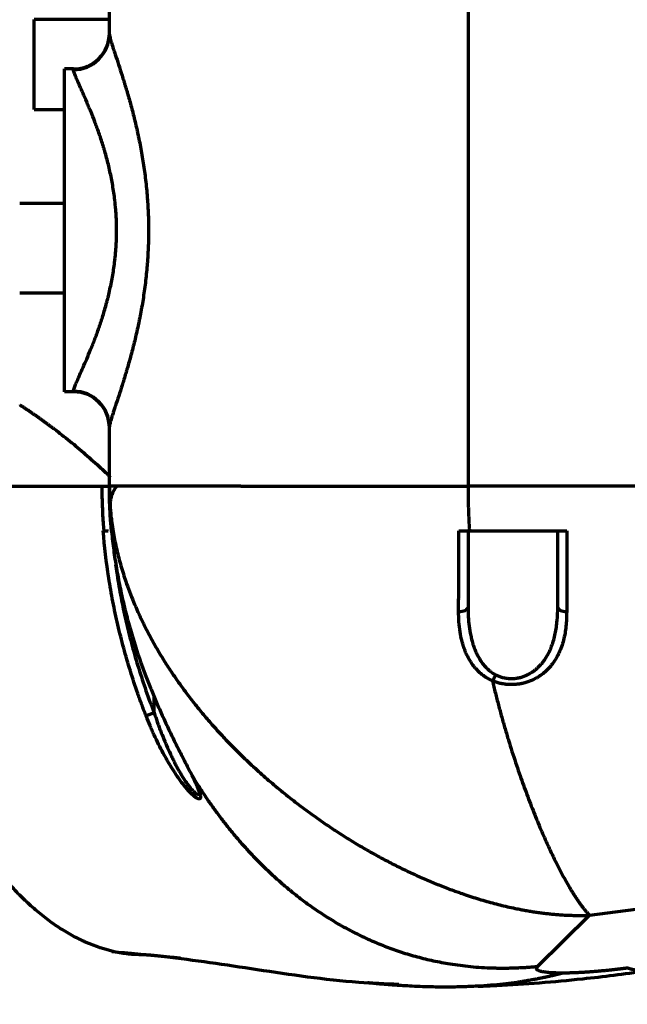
# Model space of a CAD drawing. Header units: millimetres. Extents: x -170 to 6906, y -2212 to 4257.
# Tile 183 of 256: x 5011 to 5078, y -1437 to -1327. Entities that reach past the tile are written whole.
import ezdxf

# ---------------------------------------------------------------- set-up
doc = ezdxf.new("R2010")
doc.units = ezdxf.units.MM
doc.layers.add('1', color=7, linetype='Continuous', true_color=0xffffff)

msp = doc.modelspace()

# ---------------------------------------------------------------- linework, layer by layer
at = {"color": 0, "lineweight": 18}
msp.add_arc((4772.64, -1241.78), 438.16, 198.7055, 161.3695, dxfattribs=at)
at = {"layer": '1', "color": 0, "linetype": 'Continuous', "lineweight": 70}
for p, q in [((5060.64, -1304.62), (5060.64, -1379.28)), ((5020.64, -1328.88), (5020.64, -1320.53)), ((5020.64, -1327.28), (5012.26, -1327.28)), ((5012.26, -1337.28), (5012.26, -1327.28)), ((5016.64, -1332.78), (5015.64, -1332.78)), ((5015.64, -1368.78), (5015.64, -1332.78)), ((5016.64, -1332.86), (5016.64, -1332.78)), ((5012.26, -1337.28), (5015.64, -1337.28)), ((5015.64, -1347.78), (5010.64, -1347.78)), ((5015.64, -1357.78), (5010.64, -1357.78)), ((5016.64, -1368.78), (5015.64, -1368.78)), ((5016.64, -1368.78), (5016.64, -1368.71)), ((5020.64, -1379.28), (5020.64, -1372.69)), ((5035.3, -1379.28), (5020.64, -1379.28)), ((5108.64, -1379.28), (5060.64, -1379.28)), ((5025.64, -1404.57), (5025.64, -1402.79)), ((5025.64, -1404.57), (5024.74, -1404.92)), ((5074.2, -1427.14), (5116.7, -1421.59)), ((5068.38, -1432.84), (5074.2, -1427.14))]:
    msp.add_line(p, q, dxfattribs=at)
for centre, start, end in [((5016.64, -1328.78), 270, 0), ((5016.64, -1372.78), 0, 90)]:
    msp.add_arc(centre, 4, start, end, dxfattribs=at)
for centre, major_axis, ratio, start_param, end_param in [((5016.64, -1328.88), (-4, 0), 0.995859, 1.570796, 3.141593), ((5016.64, -1372.69), (-4, 0), 0.995859, 3.141593, 4.712389), ((5059.64, -1392.78), (1, 0), 0.503971, 4.66628, 6.283185), ((5071.64, -1392.78), (-1, 0), 0.511124, 0, 1.575023)]:
    msp.add_ellipse(centre, major_axis=major_axis, ratio=ratio, start_param=start_param, end_param=end_param, dxfattribs=at)
for points, degree, knots in [([(5020.64, -1328.88), (5020.64, -1328.94), (5020.65, -1329.04), (5020.72, -1329.31), (5020.76, -1329.48), (5020.88, -1329.88), (5020.96, -1330.12), (5021.06, -1330.45), (5021.09, -1330.52), (5021.12, -1330.62), (5021.13, -1330.66), (5021.16, -1330.73), (5021.22, -1330.91), (5021.28, -1331.11), (5021.44, -1331.59), (5021.55, -1331.94), (5021.8, -1332.68), (5021.92, -1333.08), (5022.12, -1333.72), (5022.19, -1333.93), (5022.28, -1334.21), (5022.3, -1334.27), (5022.33, -1334.38), (5022.38, -1334.55), (5022.43, -1334.73), (5022.61, -1335.31), (5022.75, -1335.79), (5023.03, -1336.79), (5023.17, -1337.31), (5023.44, -1338.38), (5023.57, -1338.93), (5023.72, -1339.57), (5023.73, -1339.64), (5023.77, -1339.79), (5023.78, -1339.86), (5023.83, -1340.08), (5023.92, -1340.51), (5024.01, -1340.95), (5024.18, -1341.84), (5024.29, -1342.44), (5024.48, -1343.67), (5024.57, -1344.29), (5024.73, -1345.55), (5024.79, -1346.19), (5024.85, -1346.92), (5024.86, -1347), (5024.87, -1347.17), (5024.89, -1347.41), (5024.93, -1347.98), (5024.95, -1348.47), (5025, -1349.45), (5025.02, -1350.76), (5025, -1352.07), (5024.96, -1353.05), (5024.94, -1353.38), (5024.91, -1353.87), (5024.9, -1354.03), (5024.88, -1354.36), (5024.86, -1354.52), (5024.8, -1355.33), (5024.73, -1355.98), (5024.58, -1357.24), (5024.49, -1357.86), (5024.3, -1359.09), (5024.19, -1359.7), (5024.06, -1360.37), (5024.04, -1360.45), (5024.01, -1360.6), (5023.97, -1360.82), (5023.86, -1361.33), (5023.77, -1361.76), (5023.58, -1362.61), (5023.45, -1363.16), (5023.17, -1364.23), (5023.04, -1364.75), (5022.82, -1365.51), (5022.75, -1365.76), (5022.67, -1366.06), (5022.65, -1366.12), (5022.61, -1366.24), (5022.56, -1366.42), (5022.51, -1366.6), (5022.33, -1367.18), (5022.2, -1367.63), (5021.93, -1368.47), (5021.8, -1368.86), (5021.56, -1369.61), (5021.44, -1369.96), (5021.32, -1370.33), (5021.31, -1370.37), (5021.28, -1370.45), (5021.27, -1370.49), (5021.23, -1370.6), (5021.21, -1370.68), (5021.13, -1370.9), (5021.09, -1371.04), (5020.96, -1371.44), (5020.89, -1371.67), (5020.77, -1372.08), (5020.72, -1372.25), (5020.68, -1372.4), (5020.68, -1372.42), (5020.67, -1372.45), (5020.67, -1372.47), (5020.66, -1372.51), (5020.65, -1372.54), (5020.64, -1372.62), (5020.64, -1372.66), (5020.64, -1372.69)], 3, [0, 0, 0, 0, 0.03125, 0.03125, 0.0625, 0.0625, 0.09375, 0.09375, 0.101562, 0.101562, 0.105469, 0.105469, 0.109375, 0.125, 0.125, 0.15625, 0.15625, 0.1875, 0.1875, 0.203125, 0.203125, 0.207031, 0.207031, 0.210937, 0.21875, 0.21875, 0.25, 0.25, 0.28125, 0.28125, 0.3125, 0.3125, 0.316406, 0.316406, 0.320312, 0.320312, 0.328125, 0.34375, 0.34375, 0.375, 0.375, 0.40625, 0.40625, 0.4375, 0.4375, 0.441406, 0.441406, 0.445312, 0.453125, 0.46875, 0.46875, 0.5, 0.53125, 0.53125, 0.546875, 0.546875, 0.554687, 0.554687, 0.5625, 0.5625, 0.59375, 0.59375, 0.625, 0.625, 0.65625, 0.65625, 0.660156, 0.660156, 0.664062, 0.671875, 0.6875, 0.6875, 0.71875, 0.71875, 0.75, 0.75, 0.765625, 0.765625, 0.769531, 0.769531, 0.773437, 0.78125, 0.78125, 0.8125, 0.8125, 0.84375, 0.84375, 0.875, 0.875, 0.878906, 0.878906, 0.882812, 0.882812, 0.890625, 0.890625, 0.90625, 0.90625, 0.9375, 0.9375, 0.96875, 0.96875, 0.972656, 0.972656, 0.976562, 0.976562, 0.984375, 0.984375, 1, 1, 1, 1]), ([(5016.64, -1368.71), (5016.64, -1368.66), (5016.65, -1368.58), (5016.72, -1368.37), (5016.77, -1368.24), (5016.89, -1367.93), (5016.96, -1367.75), (5017.07, -1367.5), (5017.1, -1367.44), (5017.13, -1367.36), (5017.14, -1367.34), (5017.17, -1367.28), (5017.2, -1367.2), (5017.26, -1367.08), (5017.3, -1366.99), (5017.32, -1366.92), (5017.34, -1366.89), (5017.46, -1366.61), (5017.58, -1366.34), (5017.84, -1365.76), (5017.98, -1365.45), (5018.26, -1364.79), (5018.4, -1364.44), (5018.63, -1363.88), (5018.71, -1363.7), (5018.8, -1363.45), (5018.82, -1363.4), (5018.86, -1363.31), (5018.88, -1363.26), (5018.94, -1363.11), (5018.98, -1363.01), (5019.17, -1362.5), (5019.32, -1362.08), (5019.63, -1361.21), (5019.78, -1360.77), (5020.06, -1359.84), (5020.2, -1359.36), (5020.37, -1358.74), (5020.4, -1358.61), (5020.47, -1358.36), (5020.56, -1357.99), (5020.65, -1357.6), (5020.82, -1356.83), (5020.93, -1356.3), (5021.11, -1355.23), (5021.19, -1354.69), (5021.27, -1353.99), (5021.28, -1353.85), (5021.31, -1353.64), (5021.31, -1353.57), (5021.33, -1353.43), (5021.36, -1353.08), (5021.38, -1352.73), (5021.43, -1351.89), (5021.46, -1350.76), (5021.43, -1349.64), (5021.38, -1348.8), (5021.36, -1348.52), (5021.32, -1348.1), (5021.31, -1347.96), (5021.29, -1347.75), (5021.28, -1347.68), (5021.26, -1347.54), (5021.26, -1347.47), (5021.18, -1346.84), (5021.1, -1346.3), (5020.92, -1345.23), (5020.82, -1344.71), (5020.59, -1343.69), (5020.47, -1343.18), (5020.27, -1342.45), (5020.2, -1342.2), (5020.11, -1341.9), (5020.09, -1341.84), (5020.06, -1341.72), (5020.01, -1341.54), (5019.95, -1341.37), (5019.77, -1340.79), (5019.62, -1340.34), (5019.32, -1339.47), (5019.16, -1339.06), (5018.86, -1338.25), (5018.71, -1337.87), (5018.54, -1337.45), (5018.52, -1337.4), (5018.48, -1337.31), (5018.46, -1337.27), (5018.4, -1337.13), (5018.29, -1336.86), (5018.18, -1336.61), (5017.97, -1336.11), (5017.84, -1335.8), (5017.58, -1335.22), (5017.46, -1334.95), (5017.29, -1334.58), (5017.24, -1334.46), (5017.18, -1334.31), (5017.17, -1334.28), (5017.14, -1334.23), (5017.11, -1334.15), (5017.07, -1334.07), (5016.96, -1333.81), (5016.89, -1333.63), (5016.77, -1333.33), (5016.72, -1333.2), (5016.65, -1332.99), (5016.64, -1332.91), (5016.64, -1332.86)], 3, [0, 0, 0, 0, 0.03125, 0.03125, 0.0625, 0.0625, 0.09375, 0.09375, 0.101562, 0.101562, 0.105469, 0.105469, 0.109375, 0.117187, 0.121094, 0.121094, 0.125, 0.125, 0.15625, 0.15625, 0.1875, 0.1875, 0.21875, 0.21875, 0.234375, 0.234375, 0.238281, 0.238281, 0.242187, 0.242187, 0.25, 0.25, 0.28125, 0.28125, 0.3125, 0.3125, 0.34375, 0.34375, 0.351562, 0.351562, 0.359375, 0.375, 0.375, 0.40625, 0.40625, 0.4375, 0.4375, 0.445312, 0.445312, 0.449219, 0.449219, 0.453125, 0.46875, 0.46875, 0.5, 0.53125, 0.53125, 0.546875, 0.546875, 0.554687, 0.554687, 0.558594, 0.558594, 0.5625, 0.5625, 0.59375, 0.59375, 0.625, 0.625, 0.65625, 0.65625, 0.671875, 0.671875, 0.675781, 0.675781, 0.679688, 0.6875, 0.6875, 0.71875, 0.71875, 0.75, 0.75, 0.78125, 0.78125, 0.785156, 0.785156, 0.789063, 0.789063, 0.796875, 0.8125, 0.8125, 0.84375, 0.84375, 0.875, 0.875, 0.890625, 0.890625, 0.894531, 0.894531, 0.898438, 0.90625, 0.90625, 0.9375, 0.9375, 0.96875, 0.96875, 1, 1, 1, 1]), ([(5010.68, -1370.24), (5010.69, -1370.25), (5010.74, -1370.28), (5010.82, -1370.33), (5010.92, -1370.4), (5011.02, -1370.46), (5011.12, -1370.53), (5011.23, -1370.6), (5011.33, -1370.67), (5011.43, -1370.74), (5011.53, -1370.8), (5011.64, -1370.87), (5011.74, -1370.94), (5011.84, -1371.01), (5011.94, -1371.08), (5012.04, -1371.15), (5012.14, -1371.22), (5012.25, -1371.29), (5012.35, -1371.36), (5012.45, -1371.43), (5012.55, -1371.5), (5012.65, -1371.57), (5012.75, -1371.64), (5012.86, -1371.72), (5012.96, -1371.79), (5013.06, -1371.86), (5013.16, -1371.93), (5013.26, -1372.01), (5013.36, -1372.08), (5013.46, -1372.15), (5013.57, -1372.23), (5013.67, -1372.3), (5013.77, -1372.38), (5013.87, -1372.45), (5013.97, -1372.52), (5014.07, -1372.6), (5014.17, -1372.67), (5014.27, -1372.75), (5014.37, -1372.83), (5015.03, -1373.32), (5016.25, -1374.28), (5017.99, -1375.74), (5019.49, -1377.08), (5020.39, -1377.94), (5020.74, -1378.28)], 3, [0, 0, 0, 0, 0.003268, 0.012464, 0.021675, 0.0309, 0.04014, 0.049394, 0.058662, 0.067944, 0.07724, 0.086551, 0.095876, 0.105216, 0.11457, 0.123938, 0.133321, 0.142718, 0.152129, 0.161555, 0.170995, 0.18045, 0.189919, 0.199403, 0.208901, 0.218413, 0.22794, 0.237482, 0.247037, 0.256608, 0.266193, 0.275792, 0.285406, 0.295035, 0.304678, 0.314335, 0.324008, 0.333694, 0.343396, 0.353112, 0.524446, 0.701806, 0.885236, 1, 1, 1, 1]), ([(4996.95, -1379.28), (4997.59, -1379.28), (4998.22, -1379.28), (4999.47, -1379.28), (5000.7, -1379.28), (5002.52, -1379.28), (5004.3, -1379.28), (5005.46, -1379.28), (5006.6, -1379.28), (5007.16, -1379.28), (5008.26, -1379.28), (5008.8, -1379.28), (5009.6, -1379.28), (5009.87, -1379.28), (5010.26, -1379.28), (5010.39, -1379.28), (5010.65, -1379.28), (5011.29, -1379.28), (5011.91, -1379.28), (5012.87, -1379.28), (5013.34, -1379.28), (5014.24, -1379.28), (5014.67, -1379.28), (5015.51, -1379.28), (5015.91, -1379.28), (5016.67, -1379.28), (5017.03, -1379.28), (5017.71, -1379.28), (5018.03, -1379.28), (5018.63, -1379.28), (5018.9, -1379.28), (5019.4, -1379.28), (5019.62, -1379.28), (5019.81, -1379.28)], 3, [0, 0, 0, 0, 0.0625, 0.0625, 0.125, 0.1875, 0.25, 0.3125, 0.3125, 0.375, 0.375, 0.4375, 0.4375, 0.46875, 0.46875, 0.484375, 0.484375, 0.5, 0.5625, 0.5625, 0.625, 0.625, 0.6875, 0.6875, 0.75, 0.75, 0.8125, 0.8125, 0.875, 0.875, 0.9375, 0.9375, 1, 1, 1, 1]), ([(5024.71, -1431.57), (5024.19, -1431.57), (5023.67, -1431.55), (5022.63, -1431.46), (5022.11, -1431.39), (5020.54, -1431.08), (5019.5, -1430.76), (5018.32, -1430.28), (5018.19, -1430.22), (5017.99, -1430.14), (5017.92, -1430.11), (5017.79, -1430.05), (5017.47, -1429.9), (5017.14, -1429.74), (5016.37, -1429.33), (5015.86, -1429.04), (5014.86, -1428.41), (5014.36, -1428.07), (5013.38, -1427.34), (5012.89, -1426.95), (5012.18, -1426.34), (5011.94, -1426.13), (5011.64, -1425.86), (5011.59, -1425.8), (5011.47, -1425.7), (5011.41, -1425.64), (5011.23, -1425.47), (5011.12, -1425.36), (5010.54, -1424.8), (5010.09, -1424.33), (5009.21, -1423.35), (5008.78, -1422.84), (5007.94, -1421.8), (5007.53, -1421.26), (5006.74, -1420.14), (5006.36, -1419.56), (5005.94, -1418.89), (5005.89, -1418.82), (5005.8, -1418.67), (5005.76, -1418.59), (5005.62, -1418.37), (5005.35, -1417.91), (5005.08, -1417.45), (5004.57, -1416.52), (5004.24, -1415.89), (5003.62, -1414.61), (5003.32, -1413.96), (5002.76, -1412.63), (5002.49, -1411.96), (5002.11, -1410.94), (5001.98, -1410.6), (5001.8, -1410.08), (5001.72, -1409.82), (5001.63, -1409.56), (5001.57, -1409.38), (5001.54, -1409.29), (5001.29, -1408.51), (5001.08, -1407.8), (5000.79, -1406.75), (5000.7, -1406.4), (5000.53, -1405.69), (5000.36, -1404.98), (5000.13, -1403.92), (5000, -1403.21), (4999.9, -1402.68), (4999.87, -1402.5), (4999.82, -1402.15), (4999.79, -1401.97), (4999.74, -1401.61), (4999.71, -1401.43), (4999.66, -1401.08), (4999.64, -1400.9), (4999.59, -1400.54), (4999.57, -1400.36), (4999.52, -1400.01), (4999.5, -1399.83), (4999.43, -1399.29), (4999.38, -1398.94), (4999.24, -1397.86), (4999.15, -1397.15), (4998.97, -1395.72), (4998.88, -1395.01), (4998.71, -1393.58), (4998.62, -1392.86), (4998.45, -1391.43), (4998.36, -1390.72), (4998.19, -1389.29), (4998.1, -1388.57), (4997.92, -1387.15), (4997.84, -1386.43), (4997.66, -1385), (4997.57, -1384.29), (4997.31, -1382.14), (4997.13, -1380.71), (4996.95, -1379.28)], 3, [0, 0, 0, 0, 0.03125, 0.03125, 0.0625, 0.0625, 0.125, 0.125, 0.132813, 0.132813, 0.136719, 0.136719, 0.140625, 0.15625, 0.15625, 0.1875, 0.1875, 0.21875, 0.21875, 0.25, 0.25, 0.265625, 0.265625, 0.269531, 0.269531, 0.273438, 0.273438, 0.28125, 0.28125, 0.3125, 0.3125, 0.34375, 0.34375, 0.375, 0.375, 0.40625, 0.40625, 0.410156, 0.410156, 0.414063, 0.414063, 0.421875, 0.4375, 0.4375, 0.46875, 0.46875, 0.5, 0.5, 0.53125, 0.53125, 0.546875, 0.546875, 0.554687, 0.558594, 0.558594, 0.5625, 0.5625, 0.59375, 0.59375, 0.609375, 0.609375, 0.625, 0.640625, 0.65625, 0.65625, 0.664062, 0.664062, 0.671875, 0.671875, 0.679687, 0.679687, 0.6875, 0.6875, 0.695312, 0.695312, 0.703125, 0.703125, 0.71875, 0.71875, 0.75, 0.75, 0.78125, 0.78125, 0.8125, 0.8125, 0.84375, 0.84375, 0.875, 0.875, 0.90625, 0.90625, 0.9375, 0.9375, 1, 1, 1, 1]), ([(5019.81, -1379.28), (5019.86, -1379.28), (5019.9, -1379.28), (5019.99, -1379.28), (5020.03, -1379.28), (5020.15, -1379.28), (5020.21, -1379.28), (5020.3, -1379.28), (5020.32, -1379.28), (5020.37, -1379.28), (5020.39, -1379.28), (5020.46, -1379.28), (5020.49, -1379.28), (5020.54, -1379.28), (5020.56, -1379.28), (5020.6, -1379.28), (5020.61, -1379.28), (5020.63, -1379.28), (5020.63, -1379.28), (5020.64, -1379.28), (5020.64, -1379.28), (5020.64, -1379.28)], 3, [0, 0, 0, 0, 0.0625, 0.0625, 0.125, 0.125, 0.25, 0.25, 0.3125, 0.3125, 0.375, 0.375, 0.5, 0.5, 0.625, 0.625, 0.75, 0.75, 0.875, 0.875, 1, 1, 1, 1]), ([(5019.81, -1379.28), (5019.81, -1379.62), (5019.81, -1379.96), (5019.82, -1380.64), (5019.83, -1380.98), (5019.86, -1381.99), (5019.89, -1382.67), (5019.94, -1383.35)], 3, [0, 0, 0, 0, 0.25, 0.25, 0.5, 0.5, 1, 1, 1, 1]), ([(5020.8, -1383.36), (5020.75, -1382.68), (5020.71, -1382.01), (5020.67, -1380.99), (5020.66, -1380.65), (5020.64, -1379.97), (5020.64, -1379.62), (5020.64, -1379.28)], 3, [0, 0, 0, 0, 0.5, 0.5, 0.75, 0.75, 1, 1, 1, 1]), ([(5020.64, -1379.28), (5020.64, -1383.1), (5021.86, -1390.66), (5026.1, -1399.73), (5034.22, -1409.52), (5046.46, -1418.8), (5057.38, -1424.21), (5064.59, -1426.4), (5069.72, -1427.14), (5072.95, -1427.19), (5074.2, -1427.14)], 5, [0, 0, 0, 0, 0, 0, 0.25, 0.5, 0.625, 0.75, 0.9, 1, 1, 1, 1, 1, 1]), ([(5035.3, -1379.28), (5037.11, -1379.28), (5041.6, -1379.28), (5046.62, -1379.28), (5052, -1379.28), (5057.5, -1379.28), (5060.64, -1379.28)], 5, [0, 0, 0, 0, 0, 0, 0.428141, 1, 1, 1, 1, 1, 1]), ([(5019.94, -1383.35), (5019.94, -1383.37), (5019.94, -1383.41), (5019.94, -1383.46), (5019.95, -1383.51), (5019.95, -1383.56), (5019.95, -1383.6), (5019.96, -1383.66), (5019.97, -1383.74), (5019.98, -1383.83), (5019.98, -1383.91), (5019.99, -1383.98), (5020, -1384.03), (5020, -1384.08), (5020.01, -1384.13), (5020.02, -1384.18), (5020.02, -1384.23), (5020.03, -1384.27), (5020.03, -1384.28)], 3, [0, 0, 0, 0, 0.065776, 0.125752, 0.179928, 0.228308, 0.270894, 0.30769, 0.41083, 0.513287, 0.615198, 0.670027, 0.724878, 0.779766, 0.834707, 0.889716, 0.944809, 1, 1, 1, 1]), ([(5024.74, -1404.92), (5024.58, -1404.51), (5024.42, -1404.1), (5024.11, -1403.26), (5023.96, -1402.85), (5023.52, -1401.59), (5023.24, -1400.75), (5022.72, -1399.05), (5022.47, -1398.2), (5022.12, -1396.92), (5022.01, -1396.49), (5021.8, -1395.63), (5021.69, -1395.19), (5021.39, -1393.9), (5021.2, -1393.03), (5020.86, -1391.29), (5020.71, -1390.42), (5020.3, -1387.8), (5020.09, -1386.05), (5019.96, -1384.28)], 3, [0, 0, 0, 0, 0.0625, 0.0625, 0.125, 0.125, 0.25, 0.25, 0.375, 0.375, 0.4375, 0.4375, 0.5, 0.5, 0.625, 0.625, 0.75, 0.75, 1, 1, 1, 1]), ([(5020.03, -1384.28), (5020.08, -1384.28), (5020.13, -1384.28), (5020.21, -1384.28), (5020.34, -1384.28), (5020.45, -1384.28), (5020.51, -1384.28), (5020.52, -1384.28), (5020.52, -1384.28)], 3, [0, 0, 0, 0, 0.247815, 0.247815, 0.49563, 0.99126, 0.99126, 1, 1, 1, 1]), ([(5020.89, -1384.35), (5020.88, -1384.34), (5020.88, -1384.32), (5020.88, -1384.29), (5020.88, -1384.27), (5020.88, -1384.24), (5020.87, -1384.21), (5020.87, -1384.19), (5020.87, -1384.16), (5020.87, -1384.14), (5020.86, -1384.11), (5020.86, -1384.08), (5020.86, -1384.06), (5020.86, -1384.03), (5020.85, -1384), (5020.85, -1383.98), (5020.85, -1383.92), (5020.84, -1383.81), (5020.83, -1383.67), (5020.81, -1383.52), (5020.8, -1383.42), (5020.8, -1383.36)], 3, [0, 0, 0, 0, 0.028057, 0.055977, 0.083762, 0.111416, 0.138942, 0.166341, 0.193616, 0.220771, 0.247808, 0.27473, 0.301541, 0.328242, 0.354837, 0.381329, 0.407722, 0.547174, 0.703332, 0.826523, 1, 1, 1, 1]), ([(5020.89, -1384.35), (5020.92, -1384.69), (5020.96, -1385.04), (5021.03, -1385.72), (5021.08, -1386.07), (5021.21, -1387.1), (5021.32, -1387.78), (5021.55, -1389.15), (5021.8, -1390.51), (5022.1, -1391.86), (5022.34, -1392.87), (5022.47, -1393.37), (5022.6, -1393.88), (5022.68, -1394.21), (5022.73, -1394.38), (5022.96, -1395.21), (5023.15, -1395.88), (5023.76, -1397.86), (5024.21, -1399.17), (5024.7, -1400.47)], 3, [0, 0, 0, 0, 0.0625, 0.0625, 0.125, 0.125, 0.25, 0.25, 0.375, 0.5, 0.5, 0.5625, 0.59375, 0.59375, 0.625, 0.625, 0.75, 0.75, 1, 1, 1, 1]), ([(5059.59, -1393.29), (5059.59, -1392.94), (5059.59, -1392.58), (5059.59, -1392.04), (5059.6, -1391.86), (5059.6, -1391.59), (5059.6, -1391.5), (5059.6, -1391.32), (5059.6, -1390.5), (5059.6, -1389.67), (5059.6, -1388.17), (5059.6, -1387.41), (5059.61, -1385.87), (5059.61, -1385.08), (5059.61, -1384.28)], 3, [0, 0, 0, 0, 0.125, 0.125, 0.1875, 0.1875, 0.21875, 0.21875, 0.25, 0.5, 0.5, 0.75, 0.75, 1, 1, 1, 1]), ([(5060.64, -1384.28), (5060.64, -1385.04), (5060.64, -1385.78), (5060.64, -1387.24), (5060.64, -1387.96), (5060.64, -1389.37), (5060.64, -1390.07), (5060.64, -1391.44), (5060.64, -1392.12), (5060.64, -1392.78)], 3, [0, 0, 0, 0, 0.25, 0.25, 0.5, 0.5, 0.75, 0.75, 1, 1, 1, 1]), ([(5070.64, -1392.78), (5070.64, -1392.12), (5070.64, -1391.44), (5070.64, -1390.07), (5070.64, -1389.38), (5070.64, -1387.97), (5070.64, -1387.25), (5070.64, -1385.79), (5070.64, -1385.04), (5070.64, -1384.28)], 3, [0, 0, 0, 0, 0.25, 0.25, 0.5, 0.5, 0.75, 0.75, 1, 1, 1, 1]), ([(5071.64, -1384.28), (5071.64, -1384.48), (5071.64, -1384.69), (5071.64, -1385.08), (5071.64, -1385.68), (5071.64, -1386.27), (5071.64, -1387.43), (5071.64, -1388.19), (5071.64, -1389.69), (5071.64, -1390.43), (5071.64, -1391.88), (5071.64, -1392.59), (5071.64, -1393.29)], 3, [0, 0, 0, 0, 0.0625, 0.0625, 0.125, 0.25, 0.25, 0.5, 0.5, 0.75, 0.75, 1, 1, 1, 1]), ([(5021.34, -1388.07), (5021.41, -1388.54), (5021.48, -1389.02), (5021.68, -1390.34), (5021.84, -1391.2), (5022.17, -1392.9), (5022.35, -1393.75), (5022.75, -1395.44), (5022.96, -1396.28), (5023.41, -1397.96), (5023.65, -1398.79), (5024.17, -1400.46), (5024.44, -1401.28), (5025.01, -1402.93), (5025.32, -1403.75), (5025.64, -1404.57)], 3, [0, 0, 0, 0, 0.083585, 0.083585, 0.23632, 0.23632, 0.389056, 0.389056, 0.541792, 0.541792, 0.694528, 0.694528, 0.847264, 0.847264, 1, 1, 1, 1]), ([(5060.64, -1392.78), (5060.64, -1393.15), (5060.65, -1393.51), (5060.69, -1394.22), (5060.72, -1394.58), (5060.81, -1395.27), (5060.87, -1395.62), (5060.98, -1396.13), (5061.02, -1396.3), (5061.08, -1396.55), (5061.12, -1396.68), (5061.16, -1396.81), (5061.18, -1396.89), (5061.19, -1396.93), (5061.26, -1397.14), (5061.32, -1397.3), (5061.45, -1397.63), (5061.52, -1397.79), (5061.67, -1398.1), (5061.75, -1398.26), (5061.88, -1398.49), (5061.92, -1398.56), (5061.99, -1398.67), (5062.01, -1398.71), (5062.06, -1398.79), (5062.09, -1398.82), (5062.21, -1399), (5062.32, -1399.15), (5062.55, -1399.42), (5062.67, -1399.55), (5062.87, -1399.73), (5062.94, -1399.79), (5063.04, -1399.88), (5063.08, -1399.91), (5063.15, -1399.97), (5063.19, -1399.99), (5063.3, -1400.08), (5063.38, -1400.13), (5063.54, -1400.23), (5063.63, -1400.27), (5063.71, -1400.32)], 3, [0, 0, 0, 0, 0.125, 0.125, 0.25, 0.25, 0.375, 0.375, 0.4375, 0.4375, 0.46875, 0.484375, 0.484375, 0.5, 0.5, 0.5625, 0.5625, 0.625, 0.625, 0.6875, 0.6875, 0.71875, 0.71875, 0.734375, 0.734375, 0.75, 0.75, 0.8125, 0.8125, 0.875, 0.875, 0.90625, 0.90625, 0.921875, 0.921875, 0.9375, 0.9375, 0.96875, 0.96875, 1, 1, 1, 1]), ([(5063.71, -1400.32), (5063.77, -1400.35), (5063.83, -1400.38), (5063.96, -1400.43), (5064.02, -1400.46), (5064.21, -1400.54), (5064.34, -1400.58), (5064.61, -1400.65), (5064.75, -1400.68), (5064.93, -1400.71), (5064.96, -1400.71), (5065.03, -1400.72), (5065.14, -1400.73), (5065.25, -1400.74), (5065.46, -1400.75), (5065.6, -1400.75), (5065.82, -1400.73), (5065.89, -1400.73), (5066, -1400.71), (5066.03, -1400.71), (5066.11, -1400.7), (5066.14, -1400.69), (5066.21, -1400.68), (5066.25, -1400.67), (5066.32, -1400.66), (5066.42, -1400.63), (5066.53, -1400.61), (5066.73, -1400.55), (5066.86, -1400.5), (5067.12, -1400.4), (5067.24, -1400.34), (5067.39, -1400.26), (5067.42, -1400.25), (5067.48, -1400.21), (5067.57, -1400.16), (5067.66, -1400.11), (5067.83, -1400.01), (5067.94, -1399.93), (5068.14, -1399.77), (5068.24, -1399.69), (5068.43, -1399.52), (5068.53, -1399.43), (5068.66, -1399.29), (5068.7, -1399.25), (5068.79, -1399.15), (5068.83, -1399.1), (5068.91, -1399.01), (5068.95, -1398.96), (5069.03, -1398.86), (5069.06, -1398.81), (5069.17, -1398.66), (5069.24, -1398.56), (5069.44, -1398.25), (5069.56, -1398.03), (5069.73, -1397.7), (5069.78, -1397.59), (5069.85, -1397.42), (5069.87, -1397.37), (5069.92, -1397.25), (5069.94, -1397.2), (5070.05, -1396.91), (5070.13, -1396.68), (5070.26, -1396.21), (5070.32, -1395.98), (5070.42, -1395.5), (5070.46, -1395.26), (5070.53, -1394.78), (5070.55, -1394.54), (5070.62, -1393.8), (5070.64, -1393.29), (5070.64, -1392.78)], 3, [0, 0, 0, 0, 0.015625, 0.015625, 0.03125, 0.03125, 0.0625, 0.0625, 0.09375, 0.09375, 0.101562, 0.101562, 0.109375, 0.125, 0.125, 0.15625, 0.15625, 0.171875, 0.171875, 0.179687, 0.179687, 0.1875, 0.1875, 0.195312, 0.195312, 0.203125, 0.21875, 0.21875, 0.25, 0.25, 0.28125, 0.28125, 0.289062, 0.289062, 0.296875, 0.3125, 0.3125, 0.34375, 0.34375, 0.375, 0.375, 0.40625, 0.40625, 0.421875, 0.421875, 0.4375, 0.4375, 0.453125, 0.453125, 0.46875, 0.46875, 0.5, 0.5, 0.5625, 0.5625, 0.59375, 0.59375, 0.609375, 0.609375, 0.625, 0.625, 0.6875, 0.6875, 0.75, 0.75, 0.8125, 0.8125, 0.875, 0.875, 1, 1, 1, 1]), ([(5063.35, -1400.99), (5063.15, -1400.91), (5062.97, -1400.81), (5062.75, -1400.68), (5062.7, -1400.66), (5062.62, -1400.6), (5062.49, -1400.52), (5062.37, -1400.43), (5062.13, -1400.25), (5061.99, -1400.13), (5061.71, -1399.86), (5061.58, -1399.72), (5061.42, -1399.54), (5061.39, -1399.51), (5061.33, -1399.43), (5061.3, -1399.4), (5061.22, -1399.28), (5061.16, -1399.21), (5061, -1398.98), (5060.9, -1398.82), (5060.71, -1398.5), (5060.62, -1398.34), (5060.46, -1398.01), (5060.39, -1397.84), (5060.28, -1397.58), (5060.25, -1397.5), (5060.19, -1397.33), (5060.16, -1397.24), (5060.07, -1396.98), (5060.02, -1396.8), (5059.88, -1396.27), (5059.81, -1395.91), (5059.69, -1395.18), (5059.65, -1394.81), (5059.6, -1394.06), (5059.59, -1393.67), (5059.59, -1393.29)], 3, [0, 0, 0, 0, 0.0625, 0.0625, 0.078125, 0.078125, 0.09375, 0.125, 0.125, 0.1875, 0.1875, 0.25, 0.25, 0.265625, 0.265625, 0.28125, 0.28125, 0.3125, 0.3125, 0.375, 0.375, 0.4375, 0.4375, 0.5, 0.5, 0.53125, 0.53125, 0.5625, 0.5625, 0.625, 0.625, 0.75, 0.75, 0.875, 0.875, 1, 1, 1, 1]), ([(5071.64, -1393.29), (5071.64, -1393.85), (5071.62, -1394.39), (5071.53, -1395.18), (5071.5, -1395.44), (5071.41, -1395.95), (5071.35, -1396.21), (5071.22, -1396.71), (5071.15, -1396.96), (5070.98, -1397.45), (5070.88, -1397.69), (5070.75, -1397.96), (5070.74, -1397.99), (5070.71, -1398.05), (5070.66, -1398.13), (5070.56, -1398.34), (5070.46, -1398.51), (5070.25, -1398.85), (5070.1, -1399.06), (5069.84, -1399.38), (5069.75, -1399.48), (5069.61, -1399.63), (5069.56, -1399.68), (5069.46, -1399.78), (5069.41, -1399.83), (5069.26, -1399.97), (5069.16, -1400.07), (5068.94, -1400.24), (5068.82, -1400.33), (5068.58, -1400.5), (5068.46, -1400.57), (5068.3, -1400.67), (5068.27, -1400.69), (5068.2, -1400.72), (5068.1, -1400.78), (5068, -1400.83), (5067.87, -1400.9), (5067.8, -1400.93), (5067.65, -1400.99), (5067.58, -1401.02), (5067.37, -1401.1), (5067.22, -1401.15), (5066.92, -1401.24), (5066.77, -1401.28), (5066.57, -1401.32), (5066.53, -1401.33), (5066.45, -1401.34), (5066.41, -1401.35), (5066.29, -1401.37), (5066.21, -1401.38), (5065.97, -1401.41), (5065.65, -1401.43), (5065.33, -1401.43), (5065.09, -1401.42), (5065.01, -1401.41), (5064.89, -1401.4), (5064.85, -1401.39), (5064.77, -1401.38), (5064.73, -1401.38), (5064.53, -1401.35), (5064.38, -1401.32), (5064.07, -1401.25), (5063.92, -1401.2), (5063.7, -1401.13), (5063.63, -1401.1), (5063.52, -1401.06), (5063.47, -1401.04), (5063.41, -1401.02), (5063.38, -1401), (5063.36, -1401), (5063.36, -1400.99), (5063.35, -1400.99), (5063.35, -1400.99), (5063.35, -1400.99), (5063.35, -1400.99)], 3, [0, 0, 0, 0, 0.125, 0.125, 0.1875, 0.1875, 0.25, 0.25, 0.3125, 0.3125, 0.375, 0.375, 0.382812, 0.382812, 0.390625, 0.40625, 0.4375, 0.4375, 0.5, 0.5, 0.53125, 0.53125, 0.546875, 0.546875, 0.5625, 0.5625, 0.59375, 0.59375, 0.625, 0.625, 0.65625, 0.65625, 0.664062, 0.664062, 0.671875, 0.6875, 0.6875, 0.703125, 0.703125, 0.71875, 0.71875, 0.75, 0.75, 0.78125, 0.78125, 0.789062, 0.789062, 0.796875, 0.796875, 0.8125, 0.8125, 0.84375, 0.875, 0.875, 0.890625, 0.890625, 0.898437, 0.898437, 0.90625, 0.90625, 0.9375, 0.9375, 0.96875, 0.96875, 0.984375, 0.984375, 0.992187, 0.996094, 0.998047, 0.999023, 0.999512, 0.999756, 0.999756, 1, 1, 1, 1]), ([(5024.7, -1400.47), (5024.89, -1400.97), (5025.09, -1401.46), (5025.49, -1402.44), (5025.69, -1402.93), (5026.11, -1403.9), (5026.32, -1404.38), (5026.75, -1405.33), (5026.97, -1405.81), (5027.31, -1406.51), (5027.42, -1406.75), (5027.65, -1407.22), (5027.76, -1407.45), (5027.93, -1407.8), (5027.99, -1407.91), (5028.11, -1408.14), (5028.16, -1408.26), (5028.34, -1408.6), (5028.45, -1408.82), (5028.68, -1409.27), (5028.79, -1409.49), (5029.01, -1409.92), (5029.12, -1410.14), (5029.34, -1410.56), (5029.45, -1410.77), (5029.66, -1411.17), (5029.76, -1411.38), (5029.86, -1411.57)], 3, [0, 0, 0, 0, 0.125, 0.125, 0.25, 0.25, 0.375, 0.375, 0.5, 0.5, 0.5625, 0.5625, 0.625, 0.625, 0.65625, 0.65625, 0.6875, 0.6875, 0.75, 0.75, 0.8125, 0.8125, 0.875, 0.875, 0.9375, 0.9375, 1, 1, 1, 1]), ([(5063.71, -1400.32), (5063.7, -1400.35), (5063.68, -1400.39), (5063.67, -1400.43), (5063.66, -1400.44), (5063.66, -1400.45), (5063.66, -1400.45), (5063.65, -1400.47), (5063.64, -1400.49), (5063.61, -1400.56), (5063.58, -1400.62), (5063.54, -1400.7), (5063.53, -1400.71), (5063.52, -1400.74), (5063.51, -1400.75), (5063.48, -1400.79), (5063.47, -1400.82), (5063.42, -1400.9), (5063.38, -1400.94), (5063.35, -1400.99)], 3, [0, 0, 0, 0, 0.125, 0.15625, 0.171875, 0.171875, 0.1875, 0.1875, 0.25, 0.25, 0.5, 0.5, 0.5625, 0.5625, 0.625, 0.625, 0.75, 0.75, 1, 1, 1, 1]), ([(5029.86, -1411.57), (5029.93, -1411.71), (5030, -1411.85), (5030.13, -1412.12), (5030.2, -1412.26), (5030.32, -1412.51), (5030.38, -1412.64), (5030.48, -1412.88), (5030.53, -1412.99), (5030.59, -1413.13), (5030.6, -1413.16), (5030.62, -1413.22), (5030.65, -1413.3), (5030.68, -1413.37), (5030.73, -1413.52), (5030.76, -1413.61), (5030.78, -1413.73), (5030.79, -1413.77), (5030.8, -1413.83), (5030.8, -1413.85), (5030.81, -1413.88), (5030.81, -1413.9), (5030.81, -1413.98), (5030.81, -1414.03), (5030.79, -1414.09), (5030.78, -1414.11), (5030.76, -1414.13), (5030.75, -1414.14), (5030.74, -1414.15), (5030.73, -1414.15), (5030.69, -1414.17), (5030.64, -1414.18), (5030.54, -1414.15), (5030.48, -1414.13), (5030.4, -1414.08), (5030.39, -1414.08), (5030.37, -1414.06), (5030.34, -1414.05), (5030.28, -1414), (5030.22, -1413.96), (5030.09, -1413.86), (5030.01, -1413.79), (5029.89, -1413.68), (5029.86, -1413.66), (5029.82, -1413.61), (5029.75, -1413.55), (5029.67, -1413.47), (5029.53, -1413.32), (5029.42, -1413.21), (5029.27, -1413.03), (5029.22, -1412.97), (5029.14, -1412.88), (5029.12, -1412.85), (5029.06, -1412.79), (5029.04, -1412.76), (5028.91, -1412.59), (5028.8, -1412.46), (5028.6, -1412.19), (5028.49, -1412.05), (5028.29, -1411.76), (5028.19, -1411.62), (5027.99, -1411.32), (5027.89, -1411.16), (5027.74, -1410.93), (5027.69, -1410.85), (5027.59, -1410.7), (5027.54, -1410.62), (5027.39, -1410.38), (5027.3, -1410.22), (5027.11, -1409.9), (5027.02, -1409.73), (5026.83, -1409.41), (5026.74, -1409.24), (5026.48, -1408.74), (5026.3, -1408.41), (5025.97, -1407.73), (5025.8, -1407.38), (5025.56, -1406.86), (5025.49, -1406.69), (5025.33, -1406.34), (5025.25, -1406.16), (5025.03, -1405.63), (5024.88, -1405.28), (5024.74, -1404.92)], 3, [0, 0, 0, 0, 0.03125, 0.03125, 0.0625, 0.0625, 0.09375, 0.09375, 0.125, 0.125, 0.132813, 0.132813, 0.140625, 0.15625, 0.15625, 0.1875, 0.1875, 0.203125, 0.203125, 0.210938, 0.210938, 0.21875, 0.21875, 0.25, 0.25, 0.265625, 0.265625, 0.273438, 0.273438, 0.28125, 0.28125, 0.3125, 0.3125, 0.34375, 0.34375, 0.347656, 0.347656, 0.351563, 0.359375, 0.375, 0.375, 0.40625, 0.40625, 0.414063, 0.414063, 0.421875, 0.4375, 0.4375, 0.46875, 0.46875, 0.484375, 0.484375, 0.492188, 0.492188, 0.5, 0.5, 0.53125, 0.53125, 0.5625, 0.5625, 0.59375, 0.59375, 0.625, 0.625, 0.640625, 0.640625, 0.65625, 0.65625, 0.6875, 0.6875, 0.71875, 0.71875, 0.75, 0.75, 0.8125, 0.8125, 0.875, 0.875, 0.90625, 0.90625, 0.9375, 0.9375, 1, 1, 1, 1]), ([(5025.64, -1404.57), (5025.75, -1404.9), (5025.86, -1405.23), (5026.03, -1405.73), (5026.09, -1405.89), (5026.21, -1406.22), (5026.27, -1406.38), (5026.46, -1406.87), (5026.59, -1407.19), (5026.85, -1407.83), (5026.99, -1408.15), (5027.26, -1408.78), (5027.41, -1409.09), (5027.63, -1409.56), (5027.7, -1409.71), (5027.82, -1409.94), (5027.86, -1410.02), (5027.93, -1410.17), (5027.97, -1410.25), (5028.09, -1410.47), (5028.17, -1410.62), (5028.33, -1410.91), (5028.42, -1411.06), (5028.58, -1411.34), (5028.67, -1411.48), (5028.83, -1411.76), (5028.92, -1411.89), (5029.05, -1412.09), (5029.09, -1412.15), (5029.16, -1412.25), (5029.18, -1412.28), (5029.22, -1412.34), (5029.24, -1412.37), (5029.35, -1412.52), (5029.44, -1412.64), (5029.61, -1412.86), (5029.69, -1412.97), (5029.8, -1413.09), (5029.82, -1413.11), (5029.86, -1413.15), (5029.88, -1413.18), (5029.94, -1413.24), (5029.98, -1413.28), (5030.09, -1413.4), (5030.16, -1413.46), (5030.25, -1413.52), (5030.26, -1413.54), (5030.29, -1413.55), (5030.3, -1413.56), (5030.31, -1413.57), (5030.35, -1413.59), (5030.38, -1413.61), (5030.46, -1413.64), (5030.51, -1413.65), (5030.56, -1413.63), (5030.57, -1413.62), (5030.6, -1413.59), (5030.61, -1413.58), (5030.63, -1413.52), (5030.64, -1413.47), (5030.64, -1413.41)], 3, [0, 0, 0, 0, 0.080196, 0.080196, 0.120294, 0.120294, 0.160391, 0.160391, 0.240587, 0.240587, 0.320783, 0.320783, 0.400978, 0.400978, 0.441076, 0.441076, 0.461125, 0.461125, 0.481174, 0.481174, 0.521272, 0.521272, 0.56137, 0.56137, 0.601468, 0.601468, 0.641565, 0.641565, 0.661614, 0.661614, 0.671639, 0.671639, 0.681663, 0.681663, 0.721761, 0.721761, 0.761859, 0.761859, 0.771883, 0.771883, 0.781908, 0.781908, 0.801957, 0.801957, 0.842055, 0.842055, 0.852079, 0.852079, 0.857091, 0.857091, 0.862104, 0.882153, 0.882153, 0.92225, 0.92225, 0.942299, 0.942299, 0.962348, 0.962348, 1, 1, 1, 1]), ([(5029.81, -1411.51), (5029.82, -1411.52), (5030.07, -1411.99), (5030.35, -1412.61), (5030.6, -1413.22), (5030.64, -1413.43), (5030.64, -1413.43), (5030.64, -1413.43)], 3, [0, 0, 0, 0, 0.019055, 0.491625, 0.773134, 0.971624, 1, 1, 1, 1]), ([(5029.86, -1411.57), (5029.88, -1411.6), (5029.92, -1411.67), (5029.98, -1411.76), (5030.04, -1411.86), (5030.09, -1411.96), (5030.36, -1412.39), (5030.85, -1413.15), (5031.58, -1414.24), (5032.33, -1415.3), (5033.11, -1416.35), (5033.91, -1417.38), (5034.74, -1418.39), (5035.59, -1419.36), (5036.46, -1420.31), (5037.34, -1421.23), (5038.26, -1422.12), (5039.2, -1423), (5040.17, -1423.85), (5041.17, -1424.67), (5042.3, -1425.56), (5043.6, -1426.49), (5045.06, -1427.45), (5046.6, -1428.36), (5048.21, -1429.21), (5049.85, -1429.98), (5051.52, -1430.67), (5053.21, -1431.27), (5054.96, -1431.79), (5056.77, -1432.23), (5058.38, -1432.53), (5059.77, -1432.73), (5060.93, -1432.87), (5062.14, -1432.96), (5062.99, -1433), (5063.46, -1433.02), (5063.53, -1433.02), (5063.61, -1433.02), (5063.69, -1433.02), (5063.78, -1433.02), (5063.86, -1433.03), (5063.96, -1433.03), (5064.05, -1433.03), (5064.15, -1433.03), (5064.25, -1433.03), (5064.35, -1433.03), (5064.46, -1433.03), (5064.57, -1433.03), (5064.68, -1433.03), (5064.8, -1433.03), (5064.92, -1433.03), (5065.04, -1433.03), (5065.17, -1433.03), (5065.3, -1433.02), (5065.43, -1433.02), (5065.57, -1433.02), (5065.71, -1433.01), (5065.85, -1433.01), (5066, -1433), (5066.15, -1433), (5066.3, -1432.99), (5066.46, -1432.98), (5066.61, -1432.98), (5066.78, -1432.97), (5066.94, -1432.96), (5067.11, -1432.95), (5067.28, -1432.93), (5067.46, -1432.92), (5067.64, -1432.91), (5067.82, -1432.89), (5068.01, -1432.88), (5068.19, -1432.86), (5068.32, -1432.85), (5068.38, -1432.84)], 3, [0, 0, 0, 0, 0.002401, 0.004802, 0.007205, 0.009609, 0.012014, 0.039837, 0.067652, 0.095446, 0.123239, 0.151045, 0.178865, 0.206689, 0.233727, 0.260889, 0.288164, 0.31555, 0.343047, 0.370662, 0.398405, 0.435125, 0.472559, 0.510736, 0.549692, 0.589464, 0.627265, 0.665782, 0.70508, 0.745244, 0.78639, 0.811009, 0.836504, 0.86292, 0.890298, 0.891867, 0.893505, 0.895214, 0.896992, 0.898839, 0.900757, 0.902745, 0.904804, 0.906933, 0.909132, 0.911402, 0.913744, 0.916156, 0.91864, 0.921195, 0.923821, 0.92652, 0.92929, 0.932133, 0.935047, 0.938034, 0.941094, 0.944226, 0.947432, 0.95071, 0.954061, 0.957486, 0.960983, 0.964555, 0.968199, 0.971917, 0.975709, 0.979574, 0.983513, 0.987525, 0.99161, 0.995768, 1, 1, 1, 1]), ([(5020.9, -1431.19), (5022.79, -1431.33), (5027.85, -1431.8), (5037.26, -1433.19), (5046.05, -1434.54), (5051.43, -1434.77), (5052.93, -1434.81)], 3, [0, 0, 0, 0, 0.203693, 0.528022, 0.868991, 1, 1, 1, 1]), ([(5028.58, -1431.94), (5028.53, -1431.93), (5028.11, -1431.89), (5027.26, -1431.8), (5026.37, -1431.71), (5025.75, -1431.65), (5025.48, -1431.63), (5025.22, -1431.61), (5024.96, -1431.59), (5024.79, -1431.57), (5024.71, -1431.57)], 3, [0, 0, 0, 0, 0.040647, 0.319824, 0.662788, 0.732871, 0.801632, 0.869073, 0.935196, 1, 1, 1, 1]), ([(5071.2, -1433.59), (5071.16, -1433.6), (5071.1, -1433.62), (5071, -1433.65), (5070.9, -1433.67), (5070.8, -1433.7), (5070.7, -1433.72), (5070.6, -1433.75), (5070.49, -1433.77), (5070.39, -1433.8), (5070.29, -1433.82), (5070.18, -1433.85), (5070.08, -1433.87), (5069.98, -1433.9), (5069.87, -1433.92), (5069.76, -1433.95), (5069.66, -1433.97), (5069.55, -1433.99), (5069.44, -1434.02), (5069.33, -1434.04), (5069.23, -1434.07), (5069.12, -1434.09), (5069.01, -1434.11), (5068.9, -1434.13), (5068.78, -1434.16), (5068.67, -1434.18), (5068.56, -1434.2), (5068.45, -1434.22), (5068.34, -1434.25), (5068.22, -1434.27), (5068.11, -1434.29), (5067.99, -1434.31), (5067.88, -1434.33), (5067.76, -1434.35), (5067.64, -1434.37), (5067.53, -1434.39), (5067.41, -1434.41), (5067.29, -1434.43), (5067.17, -1434.45), (5067.05, -1434.47), (5066.93, -1434.49), (5066.81, -1434.51), (5066.69, -1434.53), (5066.57, -1434.55), (5066.45, -1434.57), (5066.32, -1434.59), (5066.2, -1434.61), (5065.71, -1434.68), (5064.82, -1434.79), (5063.48, -1434.93), (5062.01, -1435.04), (5060.72, -1435.1), (5059.62, -1435.14), (5058.73, -1435.15), (5057.76, -1435.15), (5056.71, -1435.14), (5055.59, -1435.11), (5054.48, -1435.06), (5053.45, -1435), (5052.62, -1434.95), (5051.98, -1434.9), (5051.55, -1434.87), (5051.15, -1434.83), (5050.73, -1434.8), (5050.22, -1434.75), (5049.8, -1434.71), (5049.54, -1434.69), (5049.45, -1434.68)], 3, [0, 0, 0, 0, 0.004629, 0.009282, 0.013957, 0.018655, 0.023377, 0.028122, 0.03289, 0.037681, 0.042496, 0.047334, 0.052195, 0.057079, 0.061987, 0.066919, 0.071873, 0.076852, 0.081853, 0.086879, 0.091927, 0.097, 0.102096, 0.107215, 0.112358, 0.117525, 0.122716, 0.12793, 0.133168, 0.13843, 0.143716, 0.149025, 0.154359, 0.159716, 0.165097, 0.170502, 0.175931, 0.181385, 0.186862, 0.192363, 0.197888, 0.203438, 0.209012, 0.214609, 0.220231, 0.225878, 0.231548, 0.237243, 0.29324, 0.354712, 0.42171, 0.494291, 0.531911, 0.572939, 0.617393, 0.665293, 0.716656, 0.771499, 0.819073, 0.85748, 0.886677, 0.906637, 0.917342, 0.941377, 0.964588, 0.986974, 1, 1, 1, 1]), ([(5061.76, -1435.05), (5062.46, -1435.03), (5066.31, -1434.87), (5072.53, -1434.38), (5078.06, -1433.68), (5080.38, -1433.34)], 3, [0, 0, 0, 0, 0.114391, 0.628577, 1, 1, 1, 1]), ([(5071.2, -1433.59), (5071.17, -1433.59), (5071.12, -1433.59), (5071.05, -1433.59), (5070.98, -1433.59), (5070.91, -1433.59), (5070.84, -1433.59), (5070.77, -1433.59), (5070.71, -1433.59), (5070.64, -1433.59), (5070.57, -1433.59), (5070.51, -1433.58), (5070.44, -1433.58), (5070.38, -1433.58), (5070.32, -1433.58), (5070.26, -1433.57), (5070.2, -1433.57), (5070.14, -1433.57), (5070.08, -1433.57), (5070.02, -1433.56), (5069.97, -1433.56), (5069.91, -1433.56), (5069.85, -1433.55), (5069.8, -1433.55), (5069.66, -1433.54), (5069.45, -1433.52), (5069.19, -1433.48), (5068.95, -1433.44), (5068.77, -1433.4), (5068.62, -1433.35), (5068.51, -1433.31), (5068.42, -1433.26), (5068.35, -1433.21), (5068.31, -1433.17), (5068.3, -1433.15), (5068.29, -1433.14), (5068.29, -1433.14), (5068.29, -1433.13), (5068.28, -1433.12), (5068.28, -1433.12), (5068.28, -1433.11), (5068.28, -1433.11), (5068.27, -1433.1), (5068.27, -1433.09), (5068.27, -1433.09), (5068.27, -1433.08), (5068.27, -1433.07), (5068.27, -1433.07), (5068.27, -1433.06), (5068.27, -1433.05), (5068.27, -1433.05), (5068.27, -1433.04), (5068.27, -1433.03), (5068.27, -1433.03), (5068.27, -1433.02), (5068.27, -1433.01), (5068.27, -1433.01), (5068.28, -1433), (5068.28, -1432.99), (5068.28, -1432.99), (5068.28, -1432.98), (5068.29, -1432.97), (5068.29, -1432.97), (5068.29, -1432.96), (5068.3, -1432.95), (5068.3, -1432.94), (5068.31, -1432.94), (5068.31, -1432.93), (5068.31, -1432.92), (5068.32, -1432.91), (5068.32, -1432.91), (5068.33, -1432.9), (5068.34, -1432.89), (5068.34, -1432.89), (5068.35, -1432.88), (5068.36, -1432.87), (5068.36, -1432.86), (5068.37, -1432.85), (5068.38, -1432.85), (5068.38, -1432.84), (5068.38, -1432.84)], 3, [0, 0, 0, 0, 0.011007, 0.021989, 0.032949, 0.043886, 0.054803, 0.065699, 0.076577, 0.087437, 0.09828, 0.109107, 0.119919, 0.130719, 0.141506, 0.152281, 0.163047, 0.173803, 0.184552, 0.195295, 0.206032, 0.216764, 0.227494, 0.238222, 0.248949, 0.31189, 0.374506, 0.437023, 0.499663, 0.549633, 0.599509, 0.649403, 0.699425, 0.749683, 0.755056, 0.76043, 0.765806, 0.771183, 0.776561, 0.781941, 0.787323, 0.792706, 0.798092, 0.80348, 0.80887, 0.814262, 0.819658, 0.825055, 0.830456, 0.835859, 0.841266, 0.846676, 0.852089, 0.857506, 0.862926, 0.86835, 0.873779, 0.879211, 0.884647, 0.890087, 0.895532, 0.900982, 0.906436, 0.911895, 0.917359, 0.922828, 0.928302, 0.933781, 0.939266, 0.944757, 0.950253, 0.955756, 0.961264, 0.966778, 0.972299, 0.977826, 0.983359, 0.988899, 0.994446, 1, 1, 1, 1]), ([(5078.4, -1433.04), (5078.39, -1433.04), (5078.35, -1433.04), (5078.3, -1433.05), (5078.25, -1433.06), (5078.2, -1433.06), (5078.15, -1433.07), (5078.1, -1433.08), (5078.05, -1433.08), (5078, -1433.09), (5077.95, -1433.09), (5077.9, -1433.1), (5077.85, -1433.11), (5077.8, -1433.11), (5077.75, -1433.12), (5077.7, -1433.13), (5077.65, -1433.13), (5077.6, -1433.14), (5077.55, -1433.14), (5077.5, -1433.15), (5077.45, -1433.16), (5077.4, -1433.16), (5077.35, -1433.17), (5077.3, -1433.17), (5077.25, -1433.18), (5077.2, -1433.19), (5077.15, -1433.19), (5077.1, -1433.2), (5077.05, -1433.2), (5077, -1433.21), (5076.95, -1433.21), (5076.9, -1433.22), (5076.85, -1433.23), (5076.81, -1433.23), (5076.76, -1433.24), (5076.71, -1433.24), (5076.66, -1433.25), (5076.61, -1433.25), (5076.56, -1433.26), (5076.51, -1433.26), (5076.46, -1433.27), (5076.26, -1433.29), (5075.92, -1433.32), (5075.44, -1433.37), (5074.96, -1433.41), (5074.49, -1433.45), (5074.04, -1433.48), (5073.59, -1433.51), (5073.15, -1433.54), (5072.84, -1433.55), (5072.65, -1433.56), (5072.57, -1433.56), (5072.49, -1433.57), (5072.41, -1433.57), (5072.33, -1433.57), (5072.25, -1433.58), (5072.17, -1433.58), (5072.09, -1433.58), (5072.01, -1433.58), (5071.93, -1433.58), (5071.86, -1433.59), (5071.78, -1433.59), (5071.71, -1433.59), (5071.63, -1433.59), (5071.56, -1433.59), (5071.48, -1433.59), (5071.41, -1433.59), (5071.34, -1433.59), (5071.27, -1433.59), (5071.22, -1433.59), (5071.2, -1433.59)], 3, [0, 0, 0, 0, 0.006361, 0.012716, 0.019066, 0.02541, 0.03175, 0.038085, 0.044415, 0.05074, 0.057061, 0.063377, 0.069689, 0.075997, 0.0823, 0.0886, 0.094896, 0.101188, 0.107477, 0.113763, 0.120045, 0.126323, 0.132599, 0.138872, 0.145143, 0.15141, 0.157675, 0.163938, 0.170198, 0.176457, 0.182713, 0.188968, 0.195221, 0.201472, 0.207722, 0.213971, 0.220219, 0.226466, 0.232711, 0.238957, 0.245201, 0.251445, 0.314314, 0.377006, 0.439671, 0.502467, 0.564839, 0.627122, 0.68949, 0.752121, 0.7645, 0.77687, 0.789235, 0.801596, 0.813953, 0.826309, 0.838665, 0.851022, 0.863383, 0.875748, 0.88812, 0.900499, 0.912888, 0.925288, 0.9377, 0.950126, 0.962567, 0.975026, 0.987503, 1, 1, 1, 1]), ([(5080.8, -1433.31), (5080.79, -1433.31), (5080.76, -1433.32), (5080.7, -1433.32), (5080.64, -1433.33), (5080.58, -1433.34), (5080.52, -1433.34), (5080.45, -1433.35), (5080.39, -1433.35), (5080.32, -1433.35), (5080.26, -1433.35), (5080.19, -1433.35), (5080.13, -1433.35), (5080.06, -1433.35), (5079.99, -1433.35), (5079.93, -1433.34), (5079.86, -1433.34), (5079.79, -1433.33), (5079.72, -1433.32), (5079.65, -1433.32), (5079.58, -1433.31), (5079.51, -1433.3), (5079.44, -1433.29), (5079.37, -1433.28), (5079.3, -1433.26), (5079.23, -1433.25), (5079.15, -1433.23), (5079.08, -1433.22), (5079.01, -1433.2), (5078.93, -1433.19), (5078.86, -1433.17), (5078.78, -1433.15), (5078.71, -1433.13), (5078.63, -1433.11), (5078.56, -1433.08), (5078.48, -1433.06), (5078.43, -1433.04), (5078.4, -1433.04)], 3, [0, 0, 0, 0, 0.014153, 0.041593, 0.069125, 0.096752, 0.124472, 0.152286, 0.180194, 0.208197, 0.236294, 0.264485, 0.292771, 0.321152, 0.349628, 0.378199, 0.406864, 0.435624, 0.464479, 0.493429, 0.522474, 0.551614, 0.580848, 0.610177, 0.6396, 0.669118, 0.69873, 0.728436, 0.758236, 0.78813, 0.818118, 0.848199, 0.878373, 0.908641, 0.939001, 0.969454, 1, 1, 1, 1])]:
    msp.add_open_spline(points, degree=degree, knots=knots, dxfattribs=at)
for points, degree in [([(5021.45, -1379.28), (5020.64, -1380.47), (5020.73, -1381.66)], 2), ([(5060.64, -1379.28), (5060.64, -1380.29), (5060.65, -1381.29), (5060.69, -1382.29), (5060.73, -1383.29), (5060.8, -1384.28)], 5), ([(5019.96, -1384.28), (5019.98, -1384.28), (5020.01, -1384.28), (5020.03, -1384.28)], 3), ([(5020.88, -1384.28), (5020.88, -1384.3), (5020.88, -1384.33), (5020.89, -1384.35)], 3), ([(5059.61, -1384.28), (5060.01, -1384.28), (5060.4, -1384.28), (5060.8, -1384.28)], 3), ([(5060.8, -1384.28), (5064.41, -1384.28), (5068.02, -1384.28), (5071.64, -1384.28)], 3), ([(5063.35, -1400.99), (5065.22, -1408.84), (5067.67, -1415.9), (5070.27, -1421.64), (5072.59, -1425.56), (5074.2, -1427.14)], 5)]:
    msp.add_open_spline(points, degree=degree, dxfattribs=at)

doc.saveas('drawing.dxf')
